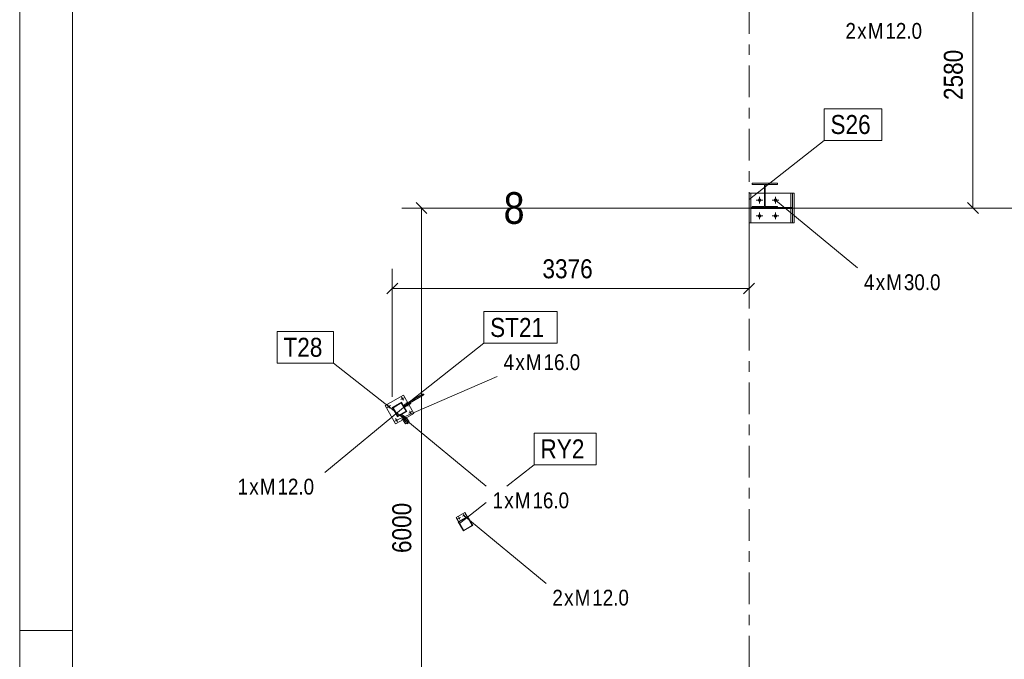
# Model space of a CAD drawing. Header units: millimetres. Extents: x -69 to 541, y -101 to 999.
# Tile 14 of 19: x -69 to 24, y 787 to 848. Entities that reach past the tile are written whole.
import ezdxf

# ---------------------------------------------------------------- set-up
doc = ezdxf.new("R2010")
doc.units = ezdxf.units.MM
doc.linetypes.add('XKITLINE00', pattern=[0])
doc.linetypes.add('XKITLINE03', pattern=[6, 3, -1, 1, -1])
for name, color, linetype, lineweight in [('Arkusz rysunku', 3, 'Continuous', 0), ('Element', 2, 'Continuous', 0), ('Spoina', 1, 'Continuous', 0), ('Wymiar', 4, 'Continuous', 0), ('Znak elementu', 2, 'Continuous', 0), ('Znak śruby', 4, 'Continuous', 0), ('Śruba', 3, 'Continuous', 0)]:
    doc.layers.add(name, color=color, linetype=linetype, lineweight=lineweight)
doc.styles.add('ARIAL', font='ARIAL.TTF')

msp = doc.modelspace()

# ---------------------------------------------------------------- hatches: boundary and pattern name
at = {"layer": 'Śruba'}
for points in [[(0.984, 830.591), (0.969, 830.593), (0.954, 830.597), (0.939, 830.602), (0.925, 830.609), (0.911, 830.617), (0.898, 830.626), (0.887, 830.637), (0.876, 830.648), (0.867, 830.661), (0.859, 830.675), (0.852, 830.689), (0.847, 830.704), (0.843, 830.719), (0.841, 830.734), (0.84, 830.75), (0.841, 830.766), (0.843, 830.781), (0.847, 830.796), (0.852, 830.811), (0.859, 830.825), (0.867, 830.839), (0.876, 830.852), (0.887, 830.863), (0.898, 830.874), (0.911, 830.883), (0.925, 830.891), (0.939, 830.898), (0.954, 830.903), (0.969, 830.907), (0.984, 830.909), (1, 830.91), (1.016, 830.909), (1.031, 830.907), (1.046, 830.903), (1.061, 830.898), (1.075, 830.891), (1.089, 830.883), (1.102, 830.874), (1.113, 830.863), (1.124, 830.852), (1.133, 830.839), (1.141, 830.825), (1.148, 830.811), (1.153, 830.796), (1.157, 830.781), (1.159, 830.766), (1.16, 830.75), (1.159, 830.734), (1.157, 830.719), (1.153, 830.704), (1.148, 830.689), (1.141, 830.675), (1.133, 830.661), (1.124, 830.648), (1.113, 830.637), (1.102, 830.626), (1.089, 830.617), (1.075, 830.609), (1.061, 830.602), (1.046, 830.597), (1.031, 830.593), (1.016, 830.591), (1, 830.59)], [(2.484, 830.591), (2.469, 830.593), (2.454, 830.597), (2.439, 830.602), (2.425, 830.609), (2.411, 830.617), (2.398, 830.626), (2.387, 830.637), (2.376, 830.648), (2.367, 830.661), (2.359, 830.675), (2.352, 830.689), (2.347, 830.704), (2.343, 830.719), (2.341, 830.734), (2.34, 830.75), (2.341, 830.766), (2.343, 830.781), (2.347, 830.796), (2.352, 830.811), (2.359, 830.825), (2.367, 830.839), (2.376, 830.852), (2.387, 830.863), (2.398, 830.874), (2.411, 830.883), (2.425, 830.891), (2.439, 830.898), (2.454, 830.903), (2.469, 830.907), (2.484, 830.909), (2.5, 830.91), (2.516, 830.909), (2.531, 830.907), (2.546, 830.903), (2.561, 830.898), (2.575, 830.891), (2.589, 830.883), (2.602, 830.874), (2.613, 830.863), (2.624, 830.852), (2.633, 830.839), (2.641, 830.825), (2.648, 830.811), (2.653, 830.796), (2.657, 830.781), (2.659, 830.766), (2.66, 830.75), (2.659, 830.734), (2.657, 830.719), (2.653, 830.704), (2.648, 830.689), (2.641, 830.675), (2.633, 830.661), (2.624, 830.648), (2.613, 830.637), (2.602, 830.626), (2.589, 830.617), (2.575, 830.609), (2.561, 830.602), (2.546, 830.597), (2.531, 830.593), (2.516, 830.591), (2.5, 830.59)], [(0.984, 829.091), (0.969, 829.093), (0.954, 829.097), (0.939, 829.102), (0.925, 829.109), (0.911, 829.117), (0.898, 829.126), (0.887, 829.137), (0.876, 829.148), (0.867, 829.161), (0.859, 829.175), (0.852, 829.189), (0.847, 829.204), (0.843, 829.219), (0.841, 829.234), (0.84, 829.25), (0.841, 829.266), (0.843, 829.281), (0.847, 829.296), (0.852, 829.311), (0.859, 829.325), (0.867, 829.339), (0.876, 829.352), (0.887, 829.363), (0.898, 829.374), (0.911, 829.383), (0.925, 829.391), (0.939, 829.398), (0.954, 829.403), (0.969, 829.407), (0.984, 829.409), (1, 829.41), (1.016, 829.409), (1.031, 829.407), (1.046, 829.403), (1.061, 829.398), (1.075, 829.391), (1.089, 829.383), (1.102, 829.374), (1.113, 829.363), (1.124, 829.352), (1.133, 829.339), (1.141, 829.325), (1.148, 829.311), (1.153, 829.296), (1.157, 829.281), (1.159, 829.266), (1.16, 829.25), (1.159, 829.234), (1.157, 829.219), (1.153, 829.204), (1.148, 829.189), (1.141, 829.175), (1.133, 829.161), (1.124, 829.148), (1.113, 829.137), (1.102, 829.126), (1.089, 829.117), (1.075, 829.109), (1.061, 829.102), (1.046, 829.097), (1.031, 829.093), (1.016, 829.091), (1, 829.09)], [(2.484, 829.091), (2.469, 829.093), (2.454, 829.097), (2.439, 829.102), (2.425, 829.109), (2.411, 829.117), (2.398, 829.126), (2.387, 829.137), (2.376, 829.148), (2.367, 829.161), (2.359, 829.175), (2.352, 829.189), (2.347, 829.204), (2.343, 829.219), (2.341, 829.234), (2.34, 829.25), (2.341, 829.266), (2.343, 829.281), (2.347, 829.296), (2.352, 829.311), (2.359, 829.325), (2.367, 829.339), (2.376, 829.352), (2.387, 829.363), (2.398, 829.374), (2.411, 829.383), (2.425, 829.391), (2.439, 829.398), (2.454, 829.403), (2.469, 829.407), (2.484, 829.409), (2.5, 829.41), (2.516, 829.409), (2.531, 829.407), (2.546, 829.403), (2.561, 829.398), (2.575, 829.391), (2.589, 829.383), (2.602, 829.374), (2.613, 829.363), (2.624, 829.352), (2.633, 829.339), (2.641, 829.325), (2.648, 829.311), (2.653, 829.296), (2.657, 829.281), (2.659, 829.266), (2.66, 829.25), (2.659, 829.234), (2.657, 829.219), (2.653, 829.204), (2.648, 829.189), (2.641, 829.175), (2.633, 829.161), (2.624, 829.148), (2.613, 829.137), (2.602, 829.126), (2.589, 829.117), (2.575, 829.109), (2.561, 829.102), (2.546, 829.097), (2.531, 829.093), (2.516, 829.091), (2.5, 829.09)], [(-32.762, 811.866), (-32.771, 811.862), (-32.779, 811.86), (-32.788, 811.858), (-32.797, 811.858), (-32.805, 811.858), (-32.814, 811.859), (-32.823, 811.861), (-32.831, 811.863), (-32.839, 811.867), (-32.847, 811.871), (-32.854, 811.876), (-32.861, 811.882), (-32.867, 811.888), (-32.873, 811.895), (-32.877, 811.903), (-32.882, 811.91), (-32.885, 811.919), (-32.887, 811.927), (-32.889, 811.936), (-32.889, 811.945), (-32.889, 811.953), (-32.888, 811.962), (-32.886, 811.971), (-32.884, 811.979), (-32.88, 811.987), (-32.876, 811.995), (-32.871, 812.002), (-32.865, 812.009), (-32.859, 812.015), (-32.852, 812.021), (-32.845, 812.026), (-32.837, 812.03), (-32.828, 812.033), (-32.82, 812.035), (-32.811, 812.037), (-32.802, 812.038), (-32.794, 812.037), (-32.785, 812.036), (-32.776, 812.034), (-32.768, 812.032), (-32.76, 812.028), (-32.752, 812.024), (-32.745, 812.019), (-32.738, 812.013), (-32.732, 812.007), (-32.726, 812), (-32.722, 811.993), (-32.718, 811.985), (-32.714, 811.976), (-32.712, 811.968), (-32.71, 811.959), (-32.71, 811.951), (-32.71, 811.942), (-32.711, 811.933), (-32.713, 811.924), (-32.715, 811.916), (-32.719, 811.908), (-32.723, 811.9), (-32.728, 811.893), (-32.734, 811.886), (-32.74, 811.88), (-32.747, 811.874), (-32.755, 811.87)], [(-34.061, 811.116), (-34.07, 811.112), (-34.078, 811.11), (-34.087, 811.108), (-34.096, 811.108), (-34.104, 811.108), (-34.113, 811.109), (-34.122, 811.111), (-34.13, 811.113), (-34.138, 811.117), (-34.146, 811.121), (-34.153, 811.126), (-34.16, 811.132), (-34.166, 811.138), (-34.172, 811.145), (-34.177, 811.153), (-34.181, 811.16), (-34.184, 811.169), (-34.186, 811.177), (-34.188, 811.186), (-34.189, 811.195), (-34.188, 811.203), (-34.187, 811.212), (-34.186, 811.221), (-34.183, 811.229), (-34.179, 811.237), (-34.175, 811.245), (-34.17, 811.252), (-34.164, 811.259), (-34.158, 811.265), (-34.151, 811.271), (-34.144, 811.275), (-34.136, 811.28), (-34.127, 811.283), (-34.119, 811.285), (-34.11, 811.287), (-34.102, 811.287), (-34.093, 811.287), (-34.084, 811.286), (-34.075, 811.284), (-34.067, 811.282), (-34.059, 811.278), (-34.051, 811.274), (-34.044, 811.269), (-34.037, 811.263), (-34.031, 811.257), (-34.025, 811.25), (-34.021, 811.243), (-34.017, 811.235), (-34.013, 811.226), (-34.011, 811.218), (-34.009, 811.209), (-34.009, 811.2), (-34.009, 811.192), (-34.01, 811.183), (-34.012, 811.174), (-34.014, 811.166), (-34.018, 811.158), (-34.022, 811.15), (-34.027, 811.143), (-34.033, 811.136), (-34.039, 811.13), (-34.046, 811.124), (-34.054, 811.12)], [(-32.268, 811.446), (-32.44, 811.347), (-32.49, 811.434), (-32.318, 811.533)], [(-32.218, 811.359), (-32.39, 811.26), (-32.44, 811.347), (-32.268, 811.446)], [(-32.012, 810.567), (-32.021, 810.563), (-32.029, 810.561), (-32.038, 810.559), (-32.047, 810.559), (-32.055, 810.559), (-32.064, 810.56), (-32.073, 810.562), (-32.081, 810.564), (-32.089, 810.568), (-32.097, 810.572), (-32.104, 810.577), (-32.111, 810.583), (-32.117, 810.589), (-32.123, 810.596), (-32.127, 810.604), (-32.131, 810.611), (-32.135, 810.62), (-32.137, 810.628), (-32.139, 810.637), (-32.139, 810.646), (-32.139, 810.654), (-32.138, 810.663), (-32.136, 810.672), (-32.134, 810.68), (-32.13, 810.688), (-32.126, 810.696), (-32.121, 810.703), (-32.115, 810.71), (-32.109, 810.716), (-32.102, 810.722), (-32.095, 810.726), (-32.087, 810.731), (-32.078, 810.734), (-32.07, 810.736), (-32.061, 810.738), (-32.052, 810.738), (-32.044, 810.738), (-32.035, 810.737), (-32.026, 810.735), (-32.018, 810.733), (-32.01, 810.729), (-32.002, 810.725), (-31.995, 810.72), (-31.988, 810.714), (-31.982, 810.708), (-31.976, 810.701), (-31.972, 810.694), (-31.968, 810.686), (-31.964, 810.677), (-31.962, 810.669), (-31.96, 810.66), (-31.96, 810.651), (-31.96, 810.643), (-31.961, 810.634), (-31.963, 810.625), (-31.965, 810.617), (-31.969, 810.609), (-31.973, 810.601), (-31.978, 810.594), (-31.984, 810.587), (-31.99, 810.581), (-31.997, 810.575), (-32.005, 810.571)], [(-33.311, 809.817), (-33.32, 809.813), (-33.328, 809.811), (-33.337, 809.809), (-33.346, 809.809), (-33.354, 809.809), (-33.363, 809.81), (-33.372, 809.812), (-33.38, 809.814), (-33.388, 809.818), (-33.396, 809.822), (-33.403, 809.827), (-33.41, 809.833), (-33.416, 809.839), (-33.422, 809.846), (-33.426, 809.854), (-33.431, 809.861), (-33.434, 809.87), (-33.436, 809.878), (-33.438, 809.887), (-33.438, 809.896), (-33.438, 809.904), (-33.437, 809.913), (-33.435, 809.922), (-33.433, 809.93), (-33.429, 809.938), (-33.425, 809.946), (-33.42, 809.953), (-33.414, 809.96), (-33.408, 809.966), (-33.401, 809.972), (-33.394, 809.976), (-33.386, 809.98), (-33.377, 809.984), (-33.369, 809.986), (-33.36, 809.988), (-33.351, 809.988), (-33.343, 809.988), (-33.334, 809.987), (-33.325, 809.985), (-33.317, 809.983), (-33.309, 809.979), (-33.301, 809.975), (-33.294, 809.97), (-33.287, 809.964), (-33.281, 809.958), (-33.275, 809.951), (-33.271, 809.944), (-33.267, 809.936), (-33.263, 809.927), (-33.261, 809.919), (-33.259, 809.91), (-33.259, 809.901), (-33.259, 809.893), (-33.26, 809.884), (-33.262, 809.875), (-33.264, 809.867), (-33.268, 809.859), (-33.272, 809.851), (-33.277, 809.844), (-33.283, 809.837), (-33.289, 809.831), (-33.296, 809.825), (-33.304, 809.821)], [(-32.676, 809.934), (-32.803, 810.153), (-32.716, 810.203), (-32.589, 809.984)], [(-32.589, 809.984), (-32.716, 810.203), (-32.629, 810.253), (-32.503, 810.034)], [(-27.393, 800.57), (-27.399, 800.567), (-27.406, 800.565), (-27.413, 800.564), (-27.42, 800.564), (-27.427, 800.564), (-27.433, 800.564), (-27.44, 800.566), (-27.447, 800.568), (-27.453, 800.571), (-27.459, 800.574), (-27.465, 800.578), (-27.47, 800.582), (-27.475, 800.587), (-27.479, 800.593), (-27.483, 800.598), (-27.486, 800.605), (-27.488, 800.611), (-27.49, 800.618), (-27.491, 800.624), (-27.492, 800.631), (-27.492, 800.638), (-27.491, 800.645), (-27.49, 800.652), (-27.487, 800.658), (-27.485, 800.664), (-27.481, 800.67), (-27.477, 800.676), (-27.473, 800.681), (-27.468, 800.686), (-27.463, 800.69), (-27.457, 800.694), (-27.451, 800.697), (-27.444, 800.7), (-27.438, 800.702), (-27.431, 800.703), (-27.424, 800.703), (-27.417, 800.703), (-27.411, 800.703), (-27.404, 800.701), (-27.397, 800.699), (-27.391, 800.696), (-27.385, 800.693), (-27.379, 800.689), (-27.374, 800.685), (-27.369, 800.68), (-27.365, 800.674), (-27.361, 800.668), (-27.358, 800.662), (-27.356, 800.656), (-27.354, 800.649), (-27.353, 800.643), (-27.352, 800.636), (-27.352, 800.629), (-27.353, 800.622), (-27.354, 800.615), (-27.356, 800.609), (-27.359, 800.603), (-27.362, 800.597), (-27.366, 800.591), (-27.371, 800.586), (-27.376, 800.581), (-27.381, 800.577), (-27.387, 800.573)], [(-26.96, 800.82), (-26.966, 800.817), (-26.973, 800.815), (-26.98, 800.814), (-26.987, 800.814), (-26.994, 800.814), (-27, 800.814), (-27.007, 800.816), (-27.014, 800.818), (-27.02, 800.821), (-27.026, 800.824), (-27.032, 800.828), (-27.037, 800.832), (-27.042, 800.837), (-27.046, 800.843), (-27.05, 800.848), (-27.053, 800.855), (-27.055, 800.861), (-27.057, 800.868), (-27.058, 800.874), (-27.059, 800.881), (-27.059, 800.888), (-27.058, 800.895), (-27.057, 800.902), (-27.054, 800.908), (-27.052, 800.914), (-27.048, 800.92), (-27.044, 800.926), (-27.04, 800.931), (-27.035, 800.936), (-27.03, 800.94), (-27.024, 800.944), (-27.018, 800.947), (-27.011, 800.95), (-27.005, 800.952), (-26.998, 800.953), (-26.991, 800.953), (-26.984, 800.953), (-26.978, 800.953), (-26.971, 800.951), (-26.964, 800.949), (-26.958, 800.946), (-26.952, 800.943), (-26.946, 800.939), (-26.941, 800.935), (-26.936, 800.93), (-26.932, 800.924), (-26.928, 800.919), (-26.925, 800.912), (-26.923, 800.906), (-26.921, 800.899), (-26.92, 800.893), (-26.919, 800.886), (-26.919, 800.879), (-26.92, 800.872), (-26.921, 800.865), (-26.923, 800.859), (-26.926, 800.853), (-26.929, 800.847), (-26.933, 800.841), (-26.938, 800.836), (-26.943, 800.831), (-26.948, 800.827), (-26.954, 800.823)]]:
    msp.add_hatch(color=256, dxfattribs=at).paths.add_polyline_path(points, flags=17)

# ---------------------------------------------------------------- linework, layer by layer
at = {"layer": 'Arkusz rysunku', "linetype": 'XKITLINE00', "lineweight": 0}
for p, q in [((-69.019, 999), (-69.019, -101)), ((-64.019, 994), (-64.019, -96)), ((-64.019, 790), (-69.019, 790))]:
    msp.add_line(p, q, dxfattribs=at)
at = {"layer": 'Element', "linetype": 'XKITLINE00', "lineweight": 0}
for p, q in [((0.297, 832.22), (0.297, 832.34)), ((0.297, 832.34), (2.697, 832.34)), ((0.297, 832.22), (0.297, 832.34)), ((0.297, 832.34), (2.697, 832.34)), ((0.297, 832.22), (1.459, 832.22)), ((0.297, 832.22), (1.459, 832.22)), ((1.459, 830.16), (1.459, 832.22)), ((1.459, 830.16), (1.459, 832.22)), ((2.697, 832.22), (1.534, 832.22)), ((1.534, 832.22), (1.534, 830.16)), ((2.697, 832.22), (1.534, 832.22)), ((1.534, 832.22), (1.534, 830.16)), ((2.697, 832.34), (2.697, 832.22)), ((2.697, 832.34), (2.697, 832.22)), ((0, 828.6), (0, 831.4)), ((0, 831.4), (0.16, 831.4)), ((0, 828.6), (0, 831.4)), ((0, 831.4), (0.16, 831.4)), ((0.16, 828.6), (0.16, 831.4)), ((0.16, 828.6), (0.16, 831.4)), ((0.16, 831.4), (1.459, 831.4)), ((1.534, 831.4), (3.943, 831.4)), ((3.943, 830.04), (3.943, 831.4)), ((3.943, 831.4), (4.274, 831.4)), ((4.113, 828.6), (4.113, 831.4)), ((4.113, 828.6), (4.113, 831.4)), ((4.113, 831.4), (4.274, 831.4)), ((4.274, 828.6), (4.274, 831.4)), ((4.274, 828.6), (4.274, 831.4)), ((0.16, 829.96), (0.16, 830.04)), ((0.16, 830.04), (4.113, 830.04)), ((0.16, 829.96), (0.16, 830.04)), ((0.16, 830.04), (4.113, 830.04)), ((0.16, 829.96), (4.113, 829.96)), ((0.16, 829.96), (4.113, 829.96)), ((0.297, 830.04), (0.297, 830.16)), ((0.297, 830.16), (1.459, 830.16)), ((0.297, 830.04), (0.297, 830.16)), ((0.297, 830.16), (1.459, 830.16)), ((2.697, 830.04), (0.297, 830.04)), ((2.697, 830.04), (0.297, 830.04)), ((1.534, 830.16), (2.697, 830.16)), ((1.534, 830.16), (2.697, 830.16)), ((2.697, 830.16), (2.697, 830.04)), ((2.697, 830.16), (2.697, 830.04)), ((3.943, 828.6), (3.943, 829.96)), ((4.113, 829.96), (4.113, 830.04)), ((4.113, 829.96), (4.113, 830.04)), ((0, 828.6), (0.16, 828.6)), ((0, 828.6), (0.16, 828.6)), ((0.16, 828.6), (3.943, 828.6)), ((4.274, 828.6), (3.943, 828.6)), ((4.113, 828.6), (4.274, 828.6)), ((-34.44, 811.289), (-32.708, 812.289)), ((-33.757, 811.106), (-32.891, 811.606)), ((-33.757, 811.106), (-32.891, 811.606)), ((-32.391, 810.74), (-32.891, 811.606)), ((-32.391, 810.74), (-32.891, 811.606)), ((-32.283, 811.553), (-32.708, 812.289)), ((-32.627, 811.354), (-31.653, 811.917)), ((-32.351, 811.398), (-31.603, 811.83)), ((-32.198, 811.602), (-32.189, 811.619)), ((-32.189, 811.619), (-30.889, 812.369)), ((-32.129, 811.515), (-30.829, 812.265)), ((-31.722, 811.761), (-31.772, 811.848)), ((-31.603, 811.83), (-31.653, 811.917)), ((-30.935, 812.274), (-30.934, 812.323)), ((-30.935, 812.274), (-30.934, 812.323)), ((-30.892, 812.25), (-30.935, 812.274)), ((-30.892, 812.25), (-30.935, 812.274)), ((-30.934, 812.323), (-30.889, 812.369)), ((-30.934, 812.323), (-30.889, 812.369)), ((-30.829, 812.265), (-30.892, 812.25)), ((-30.829, 812.265), (-30.892, 812.25)), ((-30.889, 812.369), (-30.827, 812.385)), ((-30.889, 812.369), (-30.827, 812.385)), ((-30.785, 812.311), (-30.829, 812.265)), ((-30.785, 812.311), (-30.829, 812.265)), ((-30.827, 812.385), (-30.784, 812.361)), ((-30.827, 812.385), (-30.784, 812.361)), ((-30.784, 812.361), (-30.785, 812.311)), ((-30.784, 812.361), (-30.785, 812.311)), ((-34.44, 811.289), (-33.44, 809.557)), ((-33.257, 810.24), (-33.757, 811.106)), ((-33.257, 810.24), (-33.757, 811.106)), ((-32.909, 811.538), (-33.689, 811.088)), ((-32.909, 811.538), (-33.689, 811.088)), ((-33.689, 811.088), (-33.239, 810.308)), ((-33.689, 811.088), (-33.239, 810.308)), ((-32.391, 810.74), (-33.257, 810.24)), ((-32.391, 810.74), (-33.257, 810.24)), ((-33.239, 810.308), (-32.459, 810.758)), ((-33.239, 810.308), (-32.459, 810.758)), ((-32.459, 810.758), (-32.909, 811.538)), ((-32.459, 810.758), (-32.909, 811.538)), ((-32.351, 811.398), (-32.666, 811.216)), ((-32.577, 811.268), (-32.627, 811.354)), ((-32.572, 811.271), (-32.622, 811.357)), ((-32.616, 811.13), (-31.992, 811.49)), ((-32.301, 811.311), (-32.351, 811.398)), ((-31.708, 810.557), (-32.183, 811.38)), ((-32.148, 811.515), (-32.129, 811.515)), ((-31.992, 811.49), (-32.037, 811.568)), ((-33.44, 809.557), (-32.704, 809.982)), ((-32.954, 810.415), (-32.867, 810.465)), ((-32.954, 810.415), (-32.867, 810.465)), ((-32.675, 809.933), (-32.954, 810.415)), ((-32.755, 810.071), (-32.954, 810.415)), ((-32.867, 810.465), (-32.668, 810.121)), ((-32.867, 810.465), (-32.668, 810.121)), ((-32.781, 810.316), (-32.695, 810.366)), ((-32.755, 810.071), (-32.668, 810.121)), ((-32.755, 810.071), (-32.668, 810.121)), ((-32.589, 809.983), (-32.701, 809.918)), ((-32.701, 809.918), (-32.589, 809.983)), ((-32.701, 809.918), (-32.669, 809.862)), ((-32.669, 809.862), (-32.701, 809.918)), ((-32.695, 810.366), (-32.378, 809.817)), ((-32.687, 809.852), (-32.661, 809.867)), ((-32.687, 809.852), (-32.661, 809.867)), ((-32.515, 809.554), (-32.687, 809.852)), ((-32.515, 809.554), (-32.687, 809.852)), ((-32.674, 810.129), (-32.587, 810.179)), ((-32.587, 810.179), (-32.674, 810.129)), ((-32.674, 810.129), (-32.464, 809.767)), ((-32.557, 809.927), (-32.674, 810.129)), ((-32.669, 809.862), (-32.557, 809.927)), ((-32.669, 809.862), (-32.557, 809.927)), ((-32.661, 809.867), (-32.508, 809.602)), ((-32.661, 809.867), (-32.508, 809.602)), ((-32.464, 809.767), (-32.589, 809.983)), ((-32.589, 809.983), (-32.557, 809.927)), ((-32.47, 809.977), (-32.587, 810.179)), ((-32.568, 809.707), (-32.274, 809.877)), ((-32.557, 809.927), (-32.47, 809.977)), ((-32.47, 809.977), (-32.557, 809.927)), ((-32.531, 810.082), (-31.708, 810.557)), ((-32.168, 809.754), (-32.515, 809.554)), ((-32.168, 809.754), (-32.515, 809.554)), ((-32.508, 809.602), (-32.213, 809.772)), ((-32.508, 809.602), (-32.213, 809.772)), ((-32.502, 810.033), (-32.39, 810.098)), ((-32.502, 810.033), (-32.39, 810.098)), ((-32.378, 809.817), (-32.502, 810.033)), ((-32.47, 809.977), (-32.502, 810.033)), ((-32.47, 809.977), (-32.358, 810.042)), ((-32.47, 809.977), (-32.358, 810.042)), ((-32.39, 810.098), (-32.358, 810.042)), ((-32.39, 810.098), (-32.358, 810.042)), ((-32.366, 810.037), (-32.34, 810.052)), ((-32.366, 810.037), (-32.34, 810.052)), ((-32.213, 809.772), (-32.366, 810.037)), ((-32.213, 809.772), (-32.366, 810.037)), ((-32.34, 810.052), (-32.168, 809.754)), ((-32.34, 810.052), (-32.168, 809.754)), ((-32.385, 809.629), (-32.298, 809.679)), ((-32.298, 809.679), (-32.385, 809.629)), ((-32.353, 809.573), (-32.385, 809.629)), ((-32.385, 809.629), (-32.353, 809.573)), ((-32.353, 809.573), (-32.266, 809.623)), ((-32.353, 809.573), (-32.266, 809.623)), ((-32.266, 809.623), (-32.298, 809.679)), ((-32.266, 809.623), (-32.298, 809.679)), ((-27.721, 800.692), (-26.89, 801.172)), ((-27.496, 800.302), (-27.721, 800.692)), ((-27.513, 800.292), (-26.647, 800.792)), ((-27.513, 800.292), (-26.647, 800.792)), ((-26.658, 800.751), (-27.472, 800.281)), ((-26.658, 800.751), (-27.472, 800.281)), ((-26.89, 801.172), (-26.665, 800.782)), ((-26.188, 799.937), (-26.658, 800.751)), ((-26.188, 799.937), (-26.658, 800.751)), ((-26.147, 799.926), (-26.647, 800.792)), ((-26.147, 799.926), (-26.647, 800.792)), ((-27.013, 799.426), (-27.513, 800.292)), ((-27.013, 799.426), (-27.513, 800.292)), ((-27.472, 800.281), (-27.002, 799.467)), ((-27.472, 800.281), (-27.002, 799.467)), ((-26.147, 799.926), (-27.013, 799.426)), ((-26.147, 799.926), (-27.013, 799.426)), ((-27.002, 799.467), (-26.188, 799.937)), ((-27.002, 799.467), (-26.188, 799.937))]:
    msp.add_line(p, q, dxfattribs=at)
at = {"layer": 'Spoina', "linetype": 'XKITLINE03', "lineweight": 0}
for p, q in [((0, 774.493), (0, 960)), ((-20, 830), (440, 830))]:
    msp.add_line(p, q, dxfattribs=at)
at = {"layer": 'Wymiar', "linetype": 'XKITLINE00', "lineweight": 0}
for p, q in [((21.194, 830), (21.194, 855.8)), ((-31.509, 830.509), (-30.491, 829.491)), ((20.684, 830.509), (21.703, 829.491)), ((-1, 830), (-32.86, 830)), ((-31, 770), (-31, 830)), ((5.194, 830), (22.634, 830)), ((0, 829), (0, 820.947)), ((-33.757, 812.106), (-33.757, 824.247)), ((-33.248, 822.896), (-34.266, 821.878)), ((0.509, 822.896), (-0.509, 821.878)), ((-33.757, 822.387), (0, 822.387))]:
    msp.add_line(p, q, dxfattribs=at)
at = {"layer": 'Znak elementu', "linetype": 'XKITLINE00', "lineweight": 0}
for p, q in [((7.106, 839.408), (12.577, 839.408)), ((7.106, 836.408), (7.106, 839.408)), ((12.577, 836.408), (12.577, 839.408)), ((0.035, 830.837), (7.106, 836.408)), ((7.106, 836.408), (12.577, 836.408)), ((-25.102, 820.189), (-18.165, 820.189)), ((-25.102, 817.189), (-25.102, 820.189)), ((-18.165, 817.189), (-18.165, 820.189)), ((-44.658, 818.313), (-39.322, 818.313)), ((-44.658, 815.313), (-44.658, 818.313)), ((-39.322, 815.313), (-39.322, 818.313)), ((-32.173, 811.618), (-25.102, 817.189)), ((-25.102, 817.189), (-18.165, 817.189)), ((-44.658, 815.313), (-39.322, 815.313)), ((-32.251, 809.742), (-39.322, 815.313)), ((-20.337, 808.69), (-14.467, 808.69)), ((-20.337, 805.69), (-20.337, 808.69)), ((-14.467, 805.69), (-14.467, 808.69)), ((-22.906, 803.665), (-20.337, 805.69)), ((-20.337, 805.69), (-14.467, 805.69)), ((-27.408, 800.119), (-24.875, 802.114))]:
    msp.add_line(p, q, dxfattribs=at)
at = {"layer": 'Znak śruby', "linetype": 'XKITLINE00', "lineweight": 0}
for p, q in [((2.5, 830.75), (10.278, 824.322)), ((-33.349, 809.899), (-23.823, 814.049)), ((-32.354, 811.396), (-40.132, 804.968)), ((-32.653, 810.093), (-24.875, 803.665)), ((-26.989, 800.884), (-19.211, 794.455))]:
    msp.add_line(p, q, dxfattribs=at)
at = {"layer": 'Śruba', "linetype": 'XKITLINE00', "lineweight": 0}
for p, q in [((1.32, 830.75), (0.68, 830.75)), ((1, 830.43), (1, 831.07)), ((2.82, 830.75), (2.18, 830.75)), ((2.5, 830.43), (2.5, 831.07)), ((1, 828.93), (1, 829.57)), ((2.5, 828.93), (2.5, 829.57)), ((1.32, 829.25), (0.68, 829.25)), ((2.82, 829.25), (2.18, 829.25)), ((-32.644, 812.038), (-32.955, 811.858)), ((-32.71, 811.792), (-32.89, 812.103)), ((-33.943, 811.288), (-34.254, 811.108)), ((-34.009, 811.042), (-34.189, 811.353)), ((-32.49, 811.434), (-32.44, 811.347)), ((-32.454, 811.57), (-32.254, 811.223)), ((-32.44, 811.347), (-32.39, 811.26)), ((-32.318, 811.533), (-32.268, 811.446)), ((-32.268, 811.446), (-32.218, 811.359)), ((-31.894, 810.739), (-32.205, 810.559)), ((-31.96, 810.493), (-32.14, 810.804)), ((-33.193, 809.989), (-33.504, 809.809)), ((-33.259, 809.743), (-33.439, 810.054)), ((-32.458, 810.206), (-32.847, 809.981)), ((-32.716, 810.203), (-32.803, 810.153)), ((-32.629, 810.253), (-32.716, 810.203)), ((-32.589, 809.984), (-32.676, 809.934)), ((-32.503, 810.034), (-32.589, 809.984)), ((-27.301, 800.703), (-27.543, 800.563)), ((-27.352, 800.512), (-27.492, 800.755)), ((-26.868, 800.954), (-27.11, 800.813)), ((-26.919, 800.762), (-27.059, 801.005))]:
    msp.add_line(p, q, dxfattribs=at)

# ---------------------------------------------------------------- texts
at = {"layer": 'Spoina', "style": 'ARIAL', "width": 0.85}
msp.add_text('8', height=3, dxfattribs=at).set_placement((-23.225, 828.5))
at = {"layer": 'Wymiar', "style": 'ARIAL', "width": 0.85}
for s, p in [('2580', (20.234, 840.23)), ('6000', (-31.96, 797.33))]:
    msp.add_text(s, height=1.8, rotation=90.00021, dxfattribs=at).set_placement(p)
msp.add_text('3376', height=1.8, dxfattribs=at).set_placement((-19.549, 823.347))
at = {"layer": 'Znak elementu', "style": 'ARIAL', "width": 0.85}
for s, p in [('S26', (7.706, 837.008)), ('ST21', (-24.502, 817.789)), ('T28', (-44.058, 815.913)), ('RY2', (-19.737, 806.29))]:
    msp.add_text(s, height=1.8, dxfattribs=at).set_placement(p)
at = {"layer": 'Znak śruby', "style": 'ARIAL', "width": 0.85}
for s, p in [('2', (9.128, 846.022)), ('x', (10.241, 846.022)), ('M', (11.241, 846.022)), ('12.0', (12.907, 846.022)), ('4', (10.878, 822.222)), ('M', (12.991, 822.222)), ('30.0', (14.657, 822.222)), ('x', (11.991, 822.222)), ('4', (-23.223, 814.649)), ('x', (-22.11, 814.649)), ('M', (-21.11, 814.649)), ('16.0', (-19.443, 814.649)), ('1', (-48.405, 802.868)), ('M', (-46.292, 802.868)), ('12.0', (-44.626, 802.868)), ('x', (-47.292, 802.868)), ('1', (-24.275, 801.565)), ('x', (-23.162, 801.565)), ('M', (-22.162, 801.565)), ('16.0', (-20.495, 801.565)), ('2', (-18.611, 792.355)), ('12.0', (-14.832, 792.355)), ('x', (-17.498, 792.355)), ('M', (-16.498, 792.355))]:
    msp.add_text(s, height=1.5, dxfattribs=at).set_placement(p)

doc.saveas('drawing.dxf')
